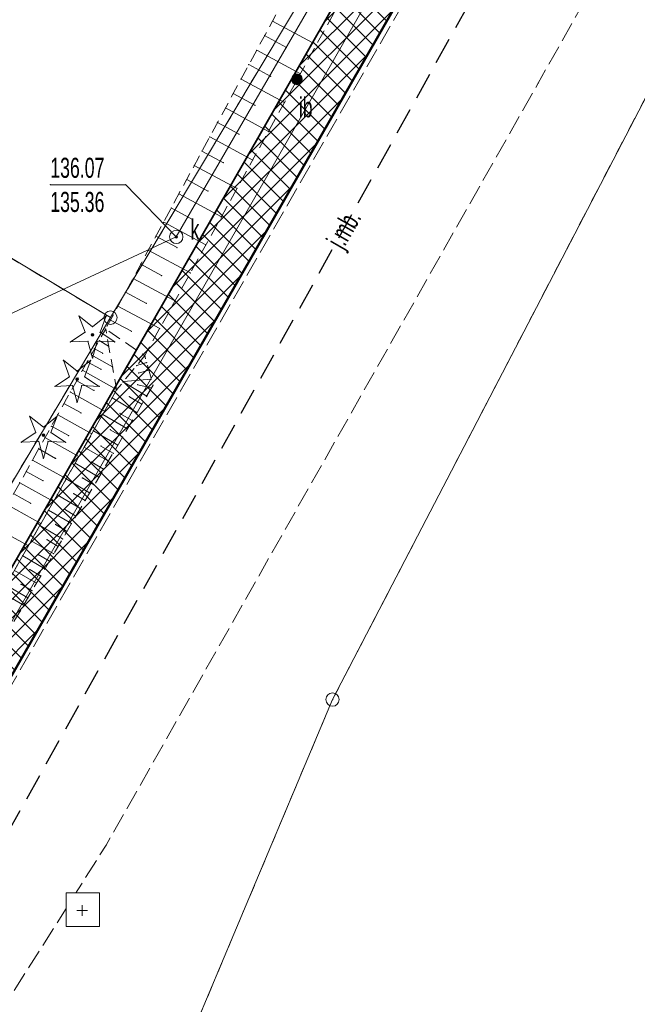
# Model space of a CAD drawing. Extents: x 6456700 to 6518119, y 5963420 to 5980059.
# Tile 85 of 256: x 6512079 to 6512102, y 5964327 to 5964364. Entities that reach past the tile are written whole.
import ezdxf
from ezdxf.enums import TextEntityAlignment as Align

# ---------------------------------------------------------------- set-up
doc = ezdxf.new("R2010")
doc.units = 0
doc.header["$MEASUREMENT"] = 0
doc.set_wipeout_variables(frame=1)
for name, pattern in [('L_0_03', [1, 0.5, -0.5]), ('L_0_04', [1.5, 1, -0.5]), ('L_0_52', [1, 0.75, -0.25]), ('L_0_5A', [0.75, 0.5, -0.25])]:
    doc.linetypes.add(name, pattern=pattern)
doc.layers.get('0').update_dxf_attribs({"color": 2, "linetype": 'CONTINUOUS', "lineweight": 5})
for name, color, linetype, lineweight in [('000_Inne__niezydentyfikowane_', 7, 'CONTINUOUS', 18), ('18mm Kreska ciągła', 7, 'CONTINUOUS', 18), ('202_punkt_graniczny', 7, 'CONTINUOUS', 18), ('218_kontur_uzytku_gruntowego', 96, 'L_0_03', 18), ('219_dzialka_ewidencyjna', 7, 'CONTINUOUS', 18), ('35mm Ciągła', 7, 'CONTINUOUS', 35), ('50mm Kreska ciągła', 7, 'CONTINUOUS', 50), ('9mm Kreska ciągła', 252, 'CONTINUOUS', 9), ('drzewo_iglaste', 7, 'CONTINUOUS', 18), ('inna_budowla', 7, 'CONTINUOUS', 18), ('inna_budowla_Atr17', 7, 'CONTINUOUS', 18), ('jezdnia', 7, 'CONTINUOUS', 18), ('jezdnia_Atr17', 7, 'CONTINUOUS', 18), ('przewod_kanalizacyjny', 7, 'CONTINUOUS', 18), ('rzedna', 7, 'CONTINUOUS', 18), ('rzedna_Atr2', 7, 'CONTINUOUS', 18), ('rzedna_Atr3', 7, 'CONTINUOUS', 18), ('skarpa_nieumocniona', 7, 'CONTINUOUS', 18), ('Szczegolowa_osnowa_geodezyjna_pozioma', 7, 'CONTINUOUS', 18), ('wlaz_do_komory_lub_kanalu___okragly', 7, 'CONTINUOUS', 18), ('wlaz_do_komory_lub_kanalu___okragly_Atr17', 7, 'CONTINUOUS', 18), ('Zakres', 7, 'CONTINUOUS', 18)]:
    doc.layers.add(name, color=color, linetype=linetype, lineweight=lineweight)
doc.styles.get("Standard").update_dxf_attribs({"font": 'txt', "width": 0.75})

# ---------------------------------------------------------------- blocks, each defined once
blk = doc.blocks.new('OSSP')
at = {"color": 0, "linetype": 'Continuous', "lineweight": 18}
blk.add_wipeout([(-1.2, 1.3), (1.3, 1.3), (1.3, -1.2), (-1.2, -1.2)], dxfattribs=at)
at = {"color": 0, "linetype": 'Continuous', "lineweight": 18, "flags": 128}
blk.add_lwpolyline([(-1.2, 1.3), (1.3, 1.3), (1.3, -1.2), (-1.2, -1.2), (-1.2, 1.3)], close=True, dxfattribs=at)
for points in [[(-0.4, 0), (0.4, 0)], [(0, 0.4), (0, -0.4)]]:
    blk.add_lwpolyline(points, dxfattribs=at)
blk = doc.blocks.new('mdcp_nowa')
at = {"layer": 'drzewo_iglaste', "linetype": 'Continuous', "lineweight": 18, "true_color": 0x009900}
for points in [[(6494812.49, 5980802.97, 1), (6494812.49, 5980803.07, 1)], [(6494811.91, 5980801.31, 1), (6494811.91, 5980801.41, 1)], [(6494810.65, 5980799.22, 1), (6494810.65, 5980799.32, 1)]]:
    blk.add_hatch(color=94, dxfattribs=at).paths.add_polyline_path(points)
at = {"layer": 'inna_budowla', "linetype": 'Continuous', "lineweight": 18, "true_color": 0x000000}
blk.add_hatch(color=18, dxfattribs=at).paths.add_polyline_path([(6494820.13, 5980812.37, 1), (6494820.13, 5980812.77, 1)])
at = {"layer": 'rzedna', "linetype": 'Continuous', "lineweight": 18, "true_color": 0x000000}
blk.add_hatch(color=18, dxfattribs=at).paths.add_polyline_path([(6494815.62, 5980806.635, 1), (6494815.62, 5980806.725, 1)])
at = {"layer": '000_Inne__niezydentyfikowane_', "linetype": 'Continuous', "lineweight": 18, "flags": 128}
for points in [[(6494819.22, 5980814.75), (6494820.86, 5980813.86)], [(6494818.92, 5980814.21), (6494819.74, 5980813.76)], [(6494818.63, 5980813.66), (6494820.26, 5980812.78)], [(6494818.33, 5980813.12), (6494819.15, 5980812.68)], [(6494818.04, 5980812.58), (6494819.66, 5980811.7)], [(6494817.75, 5980812.04), (6494818.56, 5980811.6)], [(6494817.46, 5980811.5), (6494819.07, 5980810.62)], [(6494817.16, 5980810.96), (6494817.97, 5980810.52)], [(6494816.87, 5980810.42), (6494818.48, 5980809.55)], [(6494816.58, 5980809.89), (6494817.38, 5980809.45)], [(6494816.29, 5980809.35), (6494817.89, 5980808.49)], [(6494816.01, 5980808.82), (6494816.8, 5980808.39)], [(6494815.72, 5980808.29), (6494817.31, 5980807.43)], [(6494815.43, 5980807.76), (6494816.22, 5980807.33)], [(6494815.15, 5980807.23), (6494816.72, 5980806.38)], [(6494814.86, 5980806.71), (6494815.65, 5980806.28)], [(6494814.57, 5980806.18), (6494816.15, 5980805.33)], [(6494814.29, 5980805.66), (6494815.07, 5980805.23)], [(6494814.01, 5980805.13), (6494815.57, 5980804.29)], [(6494813.72, 5980804.61), (6494814.5, 5980804.19)], [(6494813.44, 5980804.09), (6494815, 5980803.25)], [(6494813.16, 5980803.57), (6494813.94, 5980803.15)], [(6494812.56, 5980802.5), (6494812.87, 5980802.33)], [(6494812.74, 5980802.8), (6494813.09, 5980802.6)], [(6494812.44, 5980802.27), (6494813.24, 5980801.82)], [(6494812.29, 5980802.01), (6494812.8, 5980801.73)], [(6494814.51, 5980801.98), (6494814.14, 5980801.87)], [(6494814.59, 5980801.7), (6494814.21, 5980801.59)], [(6494812.12, 5980801.69), (6494813.39, 5980800.98)], [(6494814.68, 5980801.36), (6494813.65, 5980801.27)], [(6494811.9, 5980801.3), (6494812.54, 5980800.94)], [(6494814.52, 5980800.73), (6494813.63, 5980801.26)], [(6494814.69, 5980801.03), (6494814.17, 5980801.15)], [(6494811.66, 5980800.88), (6494812.94, 5980800.16)], [(6494814.15, 5980800.11), (6494813.22, 5980800.66)], [(6494814.33, 5980800.42), (6494813.87, 5980800.7)], [(6494811.42, 5980800.45), (6494812.06, 5980800.1)], [(6494811.19, 5980800.03), (6494812.46, 5980799.32)], [(6494813.79, 5980799.5), (6494812.87, 5980800.04)], [(6494813.97, 5980799.81), (6494813.51, 5980800.08)], [(6494810.95, 5980799.6), (6494811.59, 5980799.25)], [(6494810.71, 5980799.18), (6494811.98, 5980798.47)], [(6494813.43, 5980798.89), (6494812.52, 5980799.43)], [(6494813.61, 5980799.2), (6494813.15, 5980799.47)], [(6494810.48, 5980798.76), (6494811.11, 5980798.4)], [(6494813.08, 5980798.29), (6494812.18, 5980798.82)], [(6494813.26, 5980798.59), (6494812.8, 5980798.86)], [(6494810.24, 5980798.33), (6494811.51, 5980797.63)], [(6494812.73, 5980797.7), (6494811.84, 5980798.22)], [(6494812.9, 5980798), (6494812.46, 5980798.26)], [(6494810.01, 5980797.91), (6494810.64, 5980797.56)], [(6494812.56, 5980797.4), (6494812.11, 5980797.67)], [(6494809.77, 5980797.49), (6494811.03, 5980796.79)], [(6494812.38, 5980797.11), (6494811.5, 5980797.63)], [(6494809.54, 5980797.07), (6494810.17, 5980796.72)], [(6494812.04, 5980796.53), (6494811.17, 5980797.04)], [(6494812.21, 5980796.82), (6494811.78, 5980797.08)], [(6494809.31, 5980796.66), (6494810.56, 5980795.96)], [(6494811.7, 5980795.96), (6494810.84, 5980796.46)], [(6494811.87, 5980796.24), (6494811.44, 5980796.5)], [(6494808.84, 5980795.82), (6494810.09, 5980795.13)], [(6494811.37, 5980795.39), (6494810.52, 5980795.89)], [(6494811.54, 5980795.67), (6494811.11, 5980795.93)], [(6494811.04, 5980794.83), (6494810.2, 5980795.32)], [(6494811.2, 5980795.11), (6494810.78, 5980795.36)], [(6494810.71, 5980794.27), (6494809.88, 5980794.76)], [(6494810.88, 5980794.55), (6494810.46, 5980794.8)], [(6494810.39, 5980793.73), (6494809.57, 5980794.21)], [(6494810.55, 5980794), (6494810.14, 5980794.24)], [(6494810.07, 5980793.18), (6494809.26, 5980793.66)], [(6494810.23, 5980793.45), (6494809.82, 5980793.69)], [(6494809.91, 5980792.91), (6494809.51, 5980793.15)]]:
    blk.add_lwpolyline(points, dxfattribs=at)
at = {"layer": '000_Inne__niezydentyfikowane_'}
for p in [(6494819.22, 5980814.75), (6494818.92, 5980814.21), (6494820.86, 5980813.86), (6494818.63, 5980813.66), (6494819.74, 5980813.76), (6494818.33, 5980813.12), (6494820.26, 5980812.78), (6494818.04, 5980812.58), (6494819.15, 5980812.68), (6494817.75, 5980812.04), (6494819.66, 5980811.7), (6494817.46, 5980811.5), (6494818.56, 5980811.6), (6494817.16, 5980810.96), (6494819.07, 5980810.62), (6494816.87, 5980810.42), (6494817.97, 5980810.52), (6494816.58, 5980809.89), (6494817.38, 5980809.45), (6494818.48, 5980809.55), (6494816.29, 5980809.35), (6494816.01, 5980808.82), (6494816.8, 5980808.39), (6494817.89, 5980808.49), (6494815.72, 5980808.29), (6494815.43, 5980807.76), (6494815.15, 5980807.23), (6494816.22, 5980807.33), (6494817.31, 5980807.43), (6494814.86, 5980806.71), (6494814.57, 5980806.18), (6494815.65, 5980806.28), (6494816.72, 5980806.38), (6494814.29, 5980805.66), (6494814.01, 5980805.13), (6494815.07, 5980805.23), (6494816.15, 5980805.33), (6494813.72, 5980804.61), (6494815.57, 5980804.29), (6494813.44, 5980804.09), (6494814.5, 5980804.19), (6494813.16, 5980803.57), (6494815, 5980803.25), (6494813.94, 5980803.15), (6494812.56, 5980802.5), (6494812.74, 5980802.8), (6494813.09, 5980802.6), (6494812.44, 5980802.27), (6494812.87, 5980802.33), (6494812.29, 5980802.01), (6494812.8, 5980801.73), (6494813.24, 5980801.82), (6494814.14, 5980801.87), (6494814.51, 5980801.98), (6494814.59, 5980801.7), (6494812.12, 5980801.69), (6494814.21, 5980801.59), (6494814.68, 5980801.36), (6494811.9, 5980801.3), (6494813.39, 5980800.98), (6494813.63, 5980801.26), (6494813.65, 5980801.27), (6494814.17, 5980801.15), (6494814.69, 5980801.03), (6494811.66, 5980800.88), (6494812.54, 5980800.94), (6494813.22, 5980800.66), (6494813.87, 5980800.7), (6494814.52, 5980800.73), (6494811.42, 5980800.45), (6494814.33, 5980800.42), (6494811.19, 5980800.03), (6494812.06, 5980800.1), (6494812.87, 5980800.04), (6494812.94, 5980800.16), (6494813.51, 5980800.08), (6494814.15, 5980800.11), (6494810.95, 5980799.6), (6494813.79, 5980799.5), (6494813.97, 5980799.81), (6494810.71, 5980799.18), (6494811.59, 5980799.25), (6494812.46, 5980799.32), (6494812.52, 5980799.43), (6494813.15, 5980799.47), (6494813.61, 5980799.2), (6494810.48, 5980798.76), (6494812.18, 5980798.82), (6494812.8, 5980798.86), (6494813.43, 5980798.89), (6494811.11, 5980798.4), (6494811.98, 5980798.47), (6494813.26, 5980798.59), (6494810.24, 5980798.33), (6494811.84, 5980798.22), (6494812.46, 5980798.26), (6494813.08, 5980798.29), (6494810.01, 5980797.91), (6494812.11, 5980797.67), (6494812.73, 5980797.7), (6494812.9, 5980798), (6494809.77, 5980797.49), (6494810.64, 5980797.56), (6494811.5, 5980797.63), (6494811.51, 5980797.63), (6494812.56, 5980797.4), (6494811.17, 5980797.04), (6494811.78, 5980797.08), (6494812.38, 5980797.11), (6494810.17, 5980796.72), (6494811.03, 5980796.79), (6494812.21, 5980796.82), (6494810.84, 5980796.46), (6494811.44, 5980796.5), (6494811.87, 5980796.24), (6494812.04, 5980796.53), (6494810.52, 5980795.89), (6494810.56, 5980795.96), (6494811.11, 5980795.93), (6494811.7, 5980795.96), (6494811.54, 5980795.67), (6494810.09, 5980795.13), (6494810.2, 5980795.32), (6494810.78, 5980795.36), (6494811.2, 5980795.11), (6494811.37, 5980795.39), (6494809.88, 5980794.76), (6494810.46, 5980794.8), (6494811.04, 5980794.83), (6494810.88, 5980794.55), (6494810.14, 5980794.24), (6494810.55, 5980794), (6494810.71, 5980794.27), (6494809.82, 5980793.69), (6494810.39, 5980793.73), (6494810.23, 5980793.45), (6494809.91, 5980792.91), (6494810.07, 5980793.18)]:
    blk.add_point(p, dxfattribs=at)
at = {"layer": '202_punkt_graniczny', "color": 7, "linetype": 'Continuous', "lineweight": 18}
for centre in [(6494813.16, 5980803.66), (6494821.46, 5980789.38)]:
    blk.add_circle(centre, 0.25, dxfattribs=at)
at = {"layer": '202_punkt_graniczny'}
for p in [(6494813.16, 5980803.66), (6494821.46, 5980789.38)]:
    blk.add_point(p, dxfattribs=at)
at = {"layer": '218_kontur_uzytku_gruntowego', "lineweight": 18, "flags": 128}
for points in [[(6494832.03, 5980835.2), (6494813.16, 5980803.66)], [(6494821.46, 5980789.38), (6494842.44, 5980829.73)], [(6494813.16, 5980803.66), (6494796.87, 5980813.42)], [(6494813.16, 5980803.66), (6494808.75, 5980796.29)], [(6494814.08, 5980771.83), (6494821.46, 5980789.38)]]:
    blk.add_lwpolyline(points, dxfattribs=at)
at = {"layer": '218_kontur_uzytku_gruntowego'}
for p in [(6494813.16, 5980803.66), (6494813.16, 5980803.66), (6494813.16, 5980803.66), (6494813.16, 5980803.66), (6494813.16, 5980803.66), (6494813.16, 5980803.66), (6494821.46, 5980789.38), (6494821.46, 5980789.38)]:
    blk.add_point(p, dxfattribs=at)
at = {"layer": '219_dzialka_ewidencyjna', "color": 3, "linetype": 'Continuous', "lineweight": 18, "flags": 128}
for points in [[(6494832.03, 5980835.2), (6494813.16, 5980803.66)], [(6494842.44, 5980829.73), (6494821.46, 5980789.38)], [(6494796.87, 5980813.42), (6494813.16, 5980803.66)], [(6494808.75, 5980796.29), (6494813.16, 5980803.66)], [(6494821.46, 5980789.38), (6494814.08, 5980771.83)]]:
    blk.add_lwpolyline(points, dxfattribs=at)
at = {"layer": '219_dzialka_ewidencyjna', "color": 3}
for p in [(6494813.16, 5980803.66), (6494813.16, 5980803.66), (6494813.16, 5980803.66), (6494821.46, 5980789.38), (6494821.46, 5980789.38)]:
    blk.add_point(p, dxfattribs=at)
at = {"layer": 'drzewo_iglaste', "color": 94, "linetype": 'Continuous', "lineweight": 13, "flags": 128}
for points in [[(6494812.207, 5980803.113), (6494811.978, 5980803.726)], [(6494811.978, 5980803.726), (6494812.49, 5980803.319)], [(6494812.49, 5980803.319), (6494813.002, 5980803.726)], [(6494813.002, 5980803.726), (6494812.773, 5980803.113)], [(6494811.662, 5980802.752), (6494812.207, 5980803.113)], [(6494812.773, 5980803.113), (6494813.318, 5980802.752)], [(6494812.315, 5980802.78), (6494811.662, 5980802.752)], [(6494812.49, 5980802.15), (6494812.315, 5980802.78)], [(6494812.665, 5980802.78), (6494812.49, 5980802.15)], [(6494813.318, 5980802.752), (6494812.665, 5980802.78)], [(6494811.627, 5980801.453), (6494811.398, 5980802.066)], [(6494811.398, 5980802.066), (6494811.91, 5980801.659)], [(6494811.91, 5980801.659), (6494812.422, 5980802.066)], [(6494812.422, 5980802.066), (6494812.193, 5980801.453)], [(6494811.082, 5980801.092), (6494811.627, 5980801.453)], [(6494812.193, 5980801.453), (6494812.738, 5980801.092)], [(6494811.735, 5980801.12), (6494811.082, 5980801.092)], [(6494811.91, 5980800.49), (6494811.735, 5980801.12)], [(6494812.085, 5980801.12), (6494811.91, 5980800.49)], [(6494812.738, 5980801.092), (6494812.085, 5980801.12)], [(6494810.138, 5980799.976), (6494810.65, 5980799.569)], [(6494810.367, 5980799.363), (6494810.138, 5980799.976)], [(6494810.65, 5980799.569), (6494811.162, 5980799.976)], [(6494811.162, 5980799.976), (6494810.933, 5980799.363)], [(6494809.822, 5980799.002), (6494810.367, 5980799.363)], [(6494810.933, 5980799.363), (6494811.478, 5980799.002)], [(6494810.475, 5980799.03), (6494809.822, 5980799.002)], [(6494810.65, 5980798.4), (6494810.475, 5980799.03)], [(6494810.825, 5980799.03), (6494810.65, 5980798.4)], [(6494811.478, 5980799.002), (6494810.825, 5980799.03)]]:
    blk.add_lwpolyline(points, dxfattribs=at)
at = {"layer": 'drzewo_iglaste', "color": 94, "linetype": 'Continuous', "lineweight": 18}
for centre in [(6494812.49, 5980803.02), (6494811.91, 5980801.36), (6494810.65, 5980799.27)]:
    blk.add_circle(centre, 0.05, dxfattribs=at)
at = {"layer": 'drzewo_iglaste'}
for p in [(6494811.978, 5980803.726), (6494811.978, 5980803.726), (6494813.002, 5980803.726), (6494813.002, 5980803.726), (6494812.49, 5980803.319), (6494812.49, 5980803.319), (6494812.207, 5980803.113), (6494812.207, 5980803.113), (6494812.49, 5980803.02), (6494812.773, 5980803.113), (6494812.773, 5980803.113), (6494811.662, 5980802.752), (6494811.662, 5980802.752), (6494812.315, 5980802.78), (6494812.315, 5980802.78), (6494812.665, 5980802.78), (6494812.665, 5980802.78), (6494813.318, 5980802.752), (6494813.318, 5980802.752), (6494811.398, 5980802.066), (6494811.398, 5980802.066), (6494812.422, 5980802.066), (6494812.422, 5980802.066), (6494812.49, 5980802.15), (6494812.49, 5980802.15), (6494811.627, 5980801.453), (6494811.627, 5980801.453), (6494811.91, 5980801.659), (6494811.91, 5980801.659), (6494811.91, 5980801.36), (6494812.193, 5980801.453), (6494812.193, 5980801.453), (6494811.082, 5980801.092), (6494811.082, 5980801.092), (6494811.735, 5980801.12), (6494811.735, 5980801.12), (6494812.085, 5980801.12), (6494812.085, 5980801.12), (6494812.738, 5980801.092), (6494812.738, 5980801.092), (6494811.91, 5980800.49), (6494811.91, 5980800.49), (6494810.138, 5980799.976), (6494810.138, 5980799.976), (6494811.162, 5980799.976), (6494811.162, 5980799.976), (6494810.65, 5980799.569), (6494810.65, 5980799.569), (6494810.367, 5980799.363), (6494810.367, 5980799.363), (6494810.65, 5980799.27), (6494810.933, 5980799.363), (6494810.933, 5980799.363), (6494809.822, 5980799.002), (6494809.822, 5980799.002), (6494810.475, 5980799.03), (6494810.475, 5980799.03), (6494810.825, 5980799.03), (6494810.825, 5980799.03), (6494811.478, 5980799.002), (6494811.478, 5980799.002), (6494810.65, 5980798.4), (6494810.65, 5980798.4)]:
    blk.add_point(p, dxfattribs=at)
at = {"layer": 'inna_budowla', "color": 7, "linetype": 'Continuous', "lineweight": 18}
blk.add_circle((6494820.13, 5980812.57), 0.2, dxfattribs=at)
at = {"layer": 'inna_budowla'}
blk.add_point((6494820.13, 5980812.57), dxfattribs=at)
at = {"layer": 'jezdnia', "color": 7, "linetype": 'L_0_52', "lineweight": 18, "flags": 128}
blk.add_lwpolyline([(6494800.98, 5980766.05), (6494800.28, 5980765.21), (6494799.58, 5980764.38), (6494798.86, 5980763.57), (6494798.14, 5980762.76), (6494797.4, 5980761.96), (6494796.65, 5980761.17), (6494795.56, 5980759.97), (6494794.45, 5980758.8), (6494793.3, 5980757.65), (6494792.14, 5980756.53), (6494790.94, 5980755.44), (6494789.72, 5980754.37), (6494788.47, 5980753.34), (6494787.2, 5980752.33), (6494785.91, 5980751.36), (6494784.6, 5980750.41), (6494783.26, 5980749.5), (6494781.9, 5980748.62), (6494780.52, 5980747.77), (6494779.49, 5980747.15), (6494778.44, 5980746.54), (6494777.4, 5980745.94), (6494776.34, 5980745.36), (6494775.28, 5980744.78), (6494774.21, 5980744.23), (6494773.13, 5980743.68), (6494772.05, 5980743.15), (6494770.96, 5980742.63), (6494769.86, 5980742.12), (6494768.76, 5980741.63), (6494767.65, 5980741.15), (6494766.54, 5980740.68), (6494754.8, 5980736.16), (6494735.09, 5980729.04), (6494724.78, 5980724.36), (6494723.57, 5980723.74), (6494722.37, 5980723.09), (6494721.19, 5980722.42), (6494720.02, 5980721.72), (6494718.86, 5980721.01), (6494717.72, 5980720.27), (6494716.59, 5980719.51), (6494715.47, 5980718.73), (6494714.37, 5980717.93), (6494713.29, 5980717.1), (6494712.22, 5980716.26), (6494711.16, 5980715.4), (6494710.13, 5980714.51), (6494709.11, 5980713.61), (6494707.48, 5980712.2), (6494705.88, 5980710.76), (6494704.3, 5980709.3), (6494702.75, 5980707.8), (6494701.22, 5980706.28), (6494699.72, 5980704.74), (6494698.24, 5980703.17), (6494696.79, 5980701.57), (6494695.37, 5980699.95), (6494693.98, 5980698.31), (6494692.61, 5980696.64), (6494691.28, 5980694.95), (6494689.97, 5980693.24), (6494678.42, 5980678.9), (6494663.6, 5980660.49), (6494656.62, 5980651.14), (6494655.4, 5980649.55), (6494654.2, 5980647.93), (6494653.04, 5980646.3), (6494651.91, 5980644.64), (6494650.81, 5980642.95), (6494649.75, 5980641.25), (6494648.71, 5980639.53), (6494647.72, 5980637.79), (6494646.75, 5980636.02), (6494645.82, 5980634.24), (6494644.93, 5980632.44), (6494644.07, 5980630.63), (6494643.25, 5980628.8), (6494642.46, 5980626.95), (6494642.09, 5980625.98), (6494641.74, 5980625), (6494641.4, 5980624.01), (6494641.09, 5980623.02), (6494640.79, 5980622.02), (6494640.5, 5980621.01), (6494640.24, 5980620.01), (6494639.99, 5980618.99), (6494639.76, 5980617.98), (6494639.55, 5980616.96), (6494639.36, 5980615.93), (6494639.19, 5980614.9), (6494639.03, 5980613.87), (6494638.89, 5980612.84), (6494638.61, 5980611.3), (6494638.37, 5980609.75), (6494638.16, 5980608.19), (6494638, 5980606.63), (6494637.87, 5980605.07), (6494637.78, 5980603.5), (6494637.73, 5980601.93), (6494637.72, 5980600.36), (6494637.727, 5980600.016), (6494630.507, 5980602.343), (6494630.51, 5980602.97), (6494630.54, 5980604.31), (6494630.59, 5980605.65), (6494630.67, 5980606.99), (6494630.77, 5980608.32), (6494630.9, 5980609.66), (6494631.05, 5980610.99), (6494631.23, 5980612.32), (6494631.43, 5980613.64), (6494631.66, 5980614.96), (6494631.91, 5980616.28), (6494632.19, 5980617.59), (6494632.49, 5980618.9), (6494632.82, 5980620.2), (6494633.17, 5980621.49), (6494633.52, 5980622.8), (6494633.9, 5980624.09), (6494634.3, 5980625.39), (6494634.72, 5980626.67), (6494635.16, 5980627.95), (6494635.63, 5980629.21), (6494636.12, 5980630.47), (6494636.63, 5980631.72), (6494637.17, 5980632.96), (6494637.73, 5980634.19), (6494638.31, 5980635.41), (6494638.91, 5980636.62), (6494639.53, 5980637.82), (6494640.18, 5980639.01), (6494651.91, 5980654.89), (6494659.39, 5980664.48), (6494673.45, 5980682.25), (6494686.07, 5980698.81), (6494697.34, 5980711.93), (6494704.77, 5980718.76), (6494705.95, 5980719.62), (6494707.13, 5980720.47), (6494708.32, 5980721.31), (6494709.52, 5980722.13), (6494710.73, 5980722.95), (6494711.95, 5980723.75), (6494713.17, 5980724.54), (6494714.41, 5980725.31), (6494715.65, 5980726.08), (6494716.89, 5980726.83), (6494718.15, 5980727.57), (6494719.41, 5980728.3), (6494720.68, 5980729.01), (6494721.96, 5980729.71), (6494733.02, 5980734.84), (6494752.65, 5980741.77), (6494764.04, 5980746.21), (6494765.1, 5980746.65), (6494766.15, 5980747.09), (6494767.2, 5980747.55), (6494768.24, 5980748.02), (6494769.28, 5980748.5), (6494770.32, 5980748.99), (6494771.34, 5980749.49), (6494772.37, 5980750.01), (6494773.38, 5980750.53), (6494774.39, 5980751.07), (6494775.4, 5980751.61), (6494776.4, 5980752.17), (6494777.39, 5980752.74), (6494778.56, 5980753.48), (6494779.71, 5980754.25), (6494780.85, 5980755.04), (6494781.97, 5980755.85), (6494783.08, 5980756.68), (6494784.17, 5980757.53), (6494785.24, 5980758.41), (6494786.3, 5980759.3), (6494787.34, 5980760.22), (6494788.36, 5980761.15), (6494789.36, 5980762.11), (6494790.34, 5980763.08), (6494791.31, 5980764.08), (6494792.25, 5980765.09), (6494796.57, 5980770.19), (6494801.12, 5980776.47), (6494807.76, 5980786.96), (6494824.2, 5980815.58), (6494837.02, 5980838.19), (6494852.07, 5980864.69), (6494865.45, 5980888.16), (6494878.03, 5980909.37), (6494879.23, 5980911.4), (6494880.45, 5980913.41), (6494881.7, 5980915.41), (6494882.97, 5980917.4), (6494884.25, 5980919.37), (6494885.56, 5980921.33), (6494886.89, 5980923.28), (6494888.25, 5980925.21), (6494889.62, 5980927.12), (6494891.01, 5980929.02), (6494892.43, 5980930.91), (6494893.86, 5980932.78), (6494895.32, 5980934.63), (6494896.79, 5980936.47), (6494904.42, 5980944.79), (6494917.35, 5980957.18), (6494930.46, 5980968.66), (6494934.059, 5980971.777), (6494933.221, 5980963.181), (6494926.63, 5980957.35), (6494921.6, 5980952.87), (6494901.47, 5980932.34), (6494900.03, 5980930.62), (6494898.61, 5980928.88), (6494897.21, 5980927.13), (6494895.83, 5980925.35), (6494894.48, 5980923.57), (6494893.14, 5980921.76), (6494891.83, 5980919.94), (6494890.54, 5980918.1), (6494889.28, 5980916.25), (6494888.04, 5980914.38), (6494886.82, 5980912.49), (6494885.62, 5980910.59), (6494884.45, 5980908.68), (6494883.3, 5980906.75), (6494870.77, 5980885.48), (6494856.93, 5980861.45), (6494842.16, 5980835.5), (6494829.15, 5980812.43), (6494813, 5980783.94), (6494806.11, 5980773.06), (6494805.51, 5980772.15), (6494804.9, 5980771.26), (6494804.27, 5980770.37), (6494803.64, 5980769.49), (6494802.99, 5980768.61), (6494802.33, 5980767.75), (6494801.66, 5980766.89)], close=True, dxfattribs=at)
at = {"layer": 'jezdnia'}
for p in [(6494829.15, 5980812.43), (6494813, 5980783.94)]:
    blk.add_point(p, dxfattribs=at)
at = {"layer": 'przewod_kanalizacyjny', "color": 34, "linetype": 'Continuous', "lineweight": 18, "flags": 128}
for points in [[(6494840.23, 5980849.06), (6494815.62, 5980806.68)], [(6494799.26, 5980799.09), (6494799.87, 5980799.36), (6494815.62, 5980806.68)]]:
    blk.add_lwpolyline(points, dxfattribs=at)
at = {"layer": 'przewod_kanalizacyjny'}
blk.add_point((6494815.62, 5980806.68), dxfattribs=at)
blk.add_point((6494815.62, 5980806.68), dxfattribs=at)
at = {"layer": 'rzedna', "color": 7, "linetype": 'Continuous', "lineweight": 18}
blk.add_circle((6494815.62, 5980806.68), 0.045, dxfattribs=at)
at = {"layer": 'rzedna'}
blk.add_point((6494815.62, 5980806.68), dxfattribs=at)
at = {"layer": 'rzedna_Atr2', "color": 7, "linetype": 'Continuous', "lineweight": 18, "flags": 128}
blk.add_lwpolyline([(6494815.62, 5980806.68), (6494813.73, 5980808.63), (6494810.908, 5980808.63)], dxfattribs=at)
at = {"layer": 'rzedna_Atr2'}
for p in [(6494810.908, 5980808.63), (6494813.73, 5980808.63), (6494815.62, 5980806.68)]:
    blk.add_point(p, dxfattribs=at)
at = {"layer": 'skarpa_nieumocniona', "color": 7, "linetype": 'L_0_5A', "lineweight": 18, "flags": 128}
for points in [[(6494881.91, 5980921.32), (6494876.04, 5980910.43), (6494863.64, 5980889), (6494850.77, 5980865.46), (6494835.42, 5980839.24), (6494822.4, 5980816.66), (6494814.44, 5980802.24), (6494812.98, 5980803.24), (6494820.83, 5980817.72), (6494833.94, 5980840.09), (6494839.46, 5980849.74), (6494849.65, 5980866.32), (6494862.85, 5980889.52), (6494875.09, 5980910.94), (6494880.86, 5980921.93), (6494886.69, 5980933.43)], [(6494813.39, 5980800.96), (6494806.03, 5980787.96), (6494799.32, 5980778.06), (6494790.83, 5980766.55), (6494783.18, 5980759.49), (6494776.07, 5980754.75), (6494763, 5980748.5), (6494751.74, 5980744.04), (6494745.64, 5980741.83), (6494732.14, 5980736.8), (6494720.58, 5980732.51), (6494709.92, 5980726.8), (6494703.64, 5980722.32), (6494702.05, 5980722.83), (6494709.06, 5980728.05), (6494720.22, 5980736.62), (6494729.47, 5980742.95), (6494750.23, 5980748.65), (6494761.43, 5980752.03), (6494770.23, 5980755.18), (6494774.66, 5980757.12), (6494781.64, 5980761.16), (6494789.36, 5980767.88), (6494798.34, 5980778.64), (6494804.8, 5980788.58), (6494812.98, 5980803.24)], [(6494814.75, 5980801.13), (6494806.76, 5980787.56), (6494801.17, 5980778.94), (6494799.32, 5980778.06), (6494806.03, 5980787.96), (6494813.39, 5980800.96), (6494814.44, 5980802.24)]]:
    blk.add_lwpolyline(points, close=True, dxfattribs=at)
at = {"layer": 'skarpa_nieumocniona'}
for p in [(6494812.98, 5980803.24), (6494812.98, 5980803.24), (6494812.98, 5980803.24), (6494812.98, 5980803.24), (6494814.44, 5980802.24), (6494814.44, 5980802.24), (6494814.44, 5980802.24), (6494814.44, 5980802.24), (6494814.75, 5980801.13), (6494814.75, 5980801.13), (6494813.39, 5980800.96), (6494813.39, 5980800.96), (6494813.39, 5980800.96), (6494813.39, 5980800.96)]:
    blk.add_point(p, dxfattribs=at)
at = {"layer": 'wlaz_do_komory_lub_kanalu___okragly', "color": 7, "linetype": 'Continuous', "lineweight": 13}
blk.add_circle((6494815.62, 5980806.68), 0.25, dxfattribs=at)
at = {"layer": 'wlaz_do_komory_lub_kanalu___okragly'}
blk.add_point((6494815.62, 5980806.68), dxfattribs=at)
at = {"layer": 'Zakres', "linetype": 'L_0_04', "lineweight": 25, "flags": 128}
blk.add_lwpolyline([(6495113.77, 5985050.22), (6495121.12, 5984877.07), (6495125.76, 5984757.87), (6495129.89, 5984649.81), (6495141.08, 5984611.3), (6495145.77, 5984544.53), (6495147.36, 5984487.27), (6495157.22, 5984392.07), (6495162.95, 5984387.45), (6495180.24, 5984384.16), (6495229.5, 5984386.61), (6495251.65, 5984373.41), (6495258.77, 5984357.12), (6495255.44, 5984330.44), (6495250.77, 5984304.39), (6495252.21, 5984282.78), (6495255.46, 5984256.45), (6495254.94, 5984238.25), (6495266.4, 5984211), (6495277.24, 5984182.33), (6495294.2, 5984133.19), (6495300.94, 5984095.37), (6495313.24, 5984037.69), (6495317.44, 5983978.18), (6495300.35, 5983922.18), (6495282.35, 5983883.38), (6495266.21, 5983862.23), (6495242.03, 5983839.67), (6495211.11, 5983816.86), (6495158.26, 5983772.66), (6495130.6, 5983651.16), (6495116.31, 5983543.43), (6495129.51, 5983346.73), (6495134.58, 5983264.71), (6495139.64, 5983186.97), (6495193.25, 5983077.94), (6495199.2, 5983041.97), (6495206.23, 5983026), (6495208.96, 5983004.88), (6495202.27, 5982979.48), (6495202.42, 5982950.13), (6495209.35, 5982897.38), (6495215.97, 5982850.34), (6495228.6, 5982809.97), (6495226.85, 5982778.82), (6495225.04, 5982750.56), (6495220.26, 5982723.37), (6495226.54, 5982679.97), (6495206.06, 5982669.48), (6495192.68, 5982657.71), (6495184.57, 5982648.65), (6495174.78, 5982624.58), (6495164.23, 5982604.61), (6495150.7, 5982588.3), (6495137.69, 5982582.43), (6495118.26, 5982573.75), (6495100.35, 5982558.42), (6495090.36, 5982544.99), (6495075.87, 5982519.06), (6495060.83, 5982499.68), (6495049.41, 5982485.49), (6495035.07, 5982459.7), (6495006.7, 5982406.64), (6494980.89, 5982351.84), (6494944.35, 5982293.29), (6494925.72, 5982250.11), (6494905.2, 5982190.37), (6494898.43, 5982153.5), (6494879.51, 5982063.89), (6494864.14, 5981992.66), (6494816.93, 5981768.61), (6494777.79, 5981577.7), (6494739.84, 5981394.72), (6494718.65, 5981297.89), (6494716.45, 5981237.31), (6494738.62, 5981208.21), (6494776.48, 5981173.06), (6494817.16, 5981137.44), (6494847.63, 5981109.8), (6494877.39, 5981077.08), (6494912.75, 5981030.55), (6494916.06, 5981014.71), (6494903.86, 5980957.01), (6494916.13, 5980953.51), (6494892.32, 5980927.59), (6494850.7, 5980858.8), (6494806.81, 5980779.89), (6494785.1, 5980753.49), (6494715.22, 5980723.29), (6494679.96, 5980686.78), (6494651.35, 5980651.29), (6494549.14, 5980683.24), (6494511.84, 5980659.66), (6494443.61, 5980630.33), (6494428.78, 5980598.6), (6494431.58, 5980579.46), (6494420.56, 5980549.76), (6494416.45, 5980528.2), (6494403.86, 5980507.16), (6494388.89, 5980482.96), (6494365.32, 5980407.99), (6494335.67, 5980315.15), (6494332.29, 5980297.41), (6494335.1, 5980278.18), (6494347.25, 5980254.84), (6494336.79, 5980250.09), (6494300.04, 5980271.34), (6494320.8, 5980301.43), (6494336.81, 5980349.17), (6494344.85, 5980380.92), (6494360.85, 5980437.13), (6494374.18, 5980476.38), (6494386.14, 5980498.84), (6494403.02, 5980528.52), (6494411.33, 5980563.19), (6494420.84, 5980586.25), (6494420.25, 5980601.11), (6494434.95, 5980635.94), (6494446.75, 5980644.99), (6494465.77, 5980647.27), (6494513.02, 5980669.46), (6494507.85, 5980679.68), (6494547.89, 5980705.83), (6494570.06, 5980691.34), (6494636.17, 5980669.05), (6494706.14, 5980756.86), (6494742.78, 5980772.58), (6494798.53, 5980814.27), (6494826.12, 5980867.97), (6494849.57, 5980908.6), (6494845.35, 5980942.01), (6494853.94, 5980970.83), (6494891.08, 5980960.54), (6494890.11, 5980965.73), (6494903.94, 5981025.69), (6494869.98, 5981070.3), (6494770.97, 5981160.58), (6494728.18, 5981200.64), (6494706.13, 5981229.56), (6494707.94, 5981299.75), (6494728.84, 5981398.1), (6494767.06, 5981580.19), (6494806.17, 5981770.55), (6494854.36, 5981994.76), (6494869.73, 5982065.97), (6494888.61, 5982155.44), (6494891.67, 5982173.95), (6494895.82, 5982197.45), (6494916.38, 5982253.72), (6494935.47, 5982297.95), (6494954.97, 5982331.67), (6494972.09, 5982356.64), (6494997.76, 5982411.14), (6495026.29, 5982464.48), (6495041.09, 5982491.09), (6495052.99, 5982505.88), (6495067.51, 5982524.6), (6495081.94, 5982550.43), (6495092.99, 5982565.28), (6495112.86, 5982582.29), (6495133.59, 5982591.55), (6495144.48, 5982596.46), (6495155.87, 5982610.19), (6495165.7, 5982628.8), (6495175.96, 5982654.03), (6495185.62, 5982664.83), (6495200.4, 5982677.82), (6495212.49, 5982688.04), (6495209.64, 5982723.43), (6495215.22, 5982750.57), (6495216.87, 5982779.54), (6495218.31, 5982809.31), (6495206.86, 5982847.92), (6495199.44, 5982894.74), (6495192.11, 5982948.71), (6495190.16, 5982979.24), (6495183.47, 5983075.16), (6495129.79, 5983184.34), (6495124.6, 5983264.07), (6495119.53, 5983346.09), (6495106.27, 5983543.75), (6495120.74, 5983652.9), (6495148.75, 5983779.42), (6495204.15, 5983826.04), (6495273.41, 5983889.36), (6495288.53, 5983927.42), (6495300.83, 5983964.69), (6495303.91, 5983980.14), (6495301.32, 5984039.55), (6495291.1, 5984093.63), (6495284.5, 5984130.67), (6495267.84, 5984178.93), (6495257.12, 5984207.3), (6495244.96, 5984236.19), (6495244.79, 5984255.42), (6495242.25, 5984281.97), (6495240.71, 5984304.95), (6495245.55, 5984331.94), (6495248.51, 5984355.64), (6495243.77, 5984366.47), (6495226.98, 5984376.47), (6495179.54, 5984374.12), (6495158.61, 5984378.09), (6495147.7, 5984386.91), (6495137.38, 5984486.61), (6495135.78, 5984544.04), (6495131.18, 5984609.54), (6495119.95, 5984648.2), (6495115.76, 5984757.49), (6495111.12, 5984876.67), (6495103.73, 5985050.93), (6495109.36, 5985081.73), (6495120.41, 5985085.88)], close=True, dxfattribs=at)
at = {"layer": 'inna_budowla_Atr17', "color": 7, "lineweight": 15, "width": 0.66}
blk.add_text('ib', height=0.75, dxfattribs=at).set_placement((6494820.2, 5980811.9), align=Align.TOP_LEFT)
at = {"layer": 'jezdnia_Atr17', "color": 7, "lineweight": 15, "width": 0.66}
blk.add_text('j.mb.', height=0.75, rotation=60.1, dxfattribs=at).set_placement((6494821.2, 5980806.544), align=Align.TOP_LEFT)
at = {"layer": 'rzedna_Atr2', "color": 34, "lineweight": 15, "width": 0.66}
blk.add_text('136.07', height=0.75, dxfattribs=at).set_placement((6494810.908, 5980809.638), align=Align.TOP_LEFT)
at = {"layer": 'rzedna_Atr3', "color": 34, "lineweight": 15, "width": 0.66}
blk.add_text('135.36', height=0.75, dxfattribs=at).set_placement((6494810.908, 5980808.362), align=Align.TOP_LEFT)
at = {"layer": 'wlaz_do_komory_lub_kanalu___okragly_Atr17', "color": 7, "lineweight": 15, "width": 0.66}
blk.add_text('k', height=0.75, dxfattribs=at).set_placement((6494816.15, 5980807.33), align=Align.TOP_LEFT)
at = {"layer": 'Szczegolowa_osnowa_geodezyjna_pozioma', "color": 7, "linetype": 'Continuous', "xscale": 0.5, "yscale": 0.5, "zscale": 0.5}
blk.add_blockref('OSSP', (6494812.1, 5980781.5), dxfattribs=at)
at = {"layer": 'Szczegolowa_osnowa_geodezyjna_pozioma', "color": 7}
blk.add_point((6494812.1, 5980781.5), dxfattribs=at)

msp = doc.modelspace()

# ---------------------------------------------------------------- block references
at = {"linetype": 'ByBlock'}
msp.add_blockref('mdcp_nowa', (17268.786, -16450.998), dxfattribs=at)

# ---------------------------------------------------------------- next in the draw order: hatches: boundary and pattern name
at = {"layer": '9mm Kreska ciągła'}
h = msp.add_hatch(dxfattribs=at)
h.set_pattern_fill('ANSI37', color=256, scale=4)
h.set_pattern_definition([(45, (6511919.29713, 5964205.80313), (-0.3535534, 0.3535534), []), (135, (6511919.29713, 5964205.80313), (-0.3535534, -0.3535534), [])])
edge = h.paths.add_edge_path()
edge.add_arc((6512161.116, 5964484.823), 3, 319.1973, 391.4314, ccw=False)
edge.add_arc((6512302.768, 5964368.68), 180.179, 140.67516, 150.2278)
edge.add_line((6512146.371, 5964458.149), (6512072.706, 5964329.641))
edge.add_arc((6511998.482, 5964375.659), 87.332, 292.18388, 328.20144, ccw=False)
edge.add_line((6512031.457, 5964294.792), (6512001.751, 5964283.857))
edge.add_arc((6512036.294, 5964190.013), 100, 110.20793, 142.70539)
edge.add_line((6511956.741, 5964250.604), (6511951.132, 5964243.24))
edge.add_line((6511951.132, 5964243.24), (6511943.519, 5964233.244))
edge.add_line((6511943.519, 5964233.244), (6511923.471, 5964207.866))
edge.add_arc((6511919.53, 5964210.598), 4.795, 267.2117, 325.2662, ccw=False)
edge.add_line((6511919.297, 5964205.809), (6511941.938, 5964234.47))
edge.add_line((6511941.938, 5964234.47), (6511949.542, 5964244.453))
edge.add_line((6511949.542, 5964244.453), (6511955.15, 5964251.816))
edge.add_arc((6512036.294, 5964190.013), 102, 470.20793, 502.70539, ccw=False)
edge.add_line((6512001.06, 5964285.734), (6512030.734, 5964296.657))
edge.add_arc((6511998.482, 5964375.659), 85.332, -67.79309, -31.82159)
edge.add_line((6512070.989, 5964330.666), (6512144.636, 5964459.143))
edge.add_arc((6512306.004, 5964366.643), 186, 499.92494, 510.17738, ccw=False)

# ---------------------------------------------------------------- next in the draw order: linework, layer by layer
at = {"layer": '18mm Kreska ciągła', "color": 4, "ltscale": 0.1}
msp.add_lwpolyline([(6512164.077, 5964485.309, 0.043996), (6512145.503, 5964458.646), (6512071.847, 5964330.153, -0.158361), (6512031.096, 5964295.724), (6512001.406, 5964284.796, 0.142755), (6511955.945, 5964251.21), (6511950.337, 5964243.847), (6511942.729, 5964233.857), (6511920.677, 5964205.942)], format="xyb", dxfattribs=at)
at = {"layer": '35mm Ciągła', "color": 6, "ltscale": 0.1}
msp.add_lwpolyline([(6512163.676, 5964486.388, 0.044765), (6512144.636, 5964459.143), (6512070.989, 5964330.666, -0.158257), (6512030.734, 5964296.657), (6512001.06, 5964285.734, 0.142755), (6511955.15, 5964251.816), (6511949.542, 5964244.453), (6511941.938, 5964234.47), (6511919.297, 5964205.809)], format="xyb", dxfattribs=at)
at = {"layer": '50mm Kreska ciągła', "color": 5, "ltscale": 0.1}
msp.add_lwpolyline([(6512163.387, 5964482.863, 0.041705), (6512146.371, 5964458.149), (6512072.706, 5964329.641, -0.158463), (6512031.457, 5964294.792), (6512001.751, 5964283.857, 0.142755), (6511956.741, 5964250.604), (6511951.132, 5964243.24), (6511943.519, 5964233.244), (6511923.101, 5964207.397)], format="xyb", dxfattribs=at)

doc.saveas('drawing.dxf')
